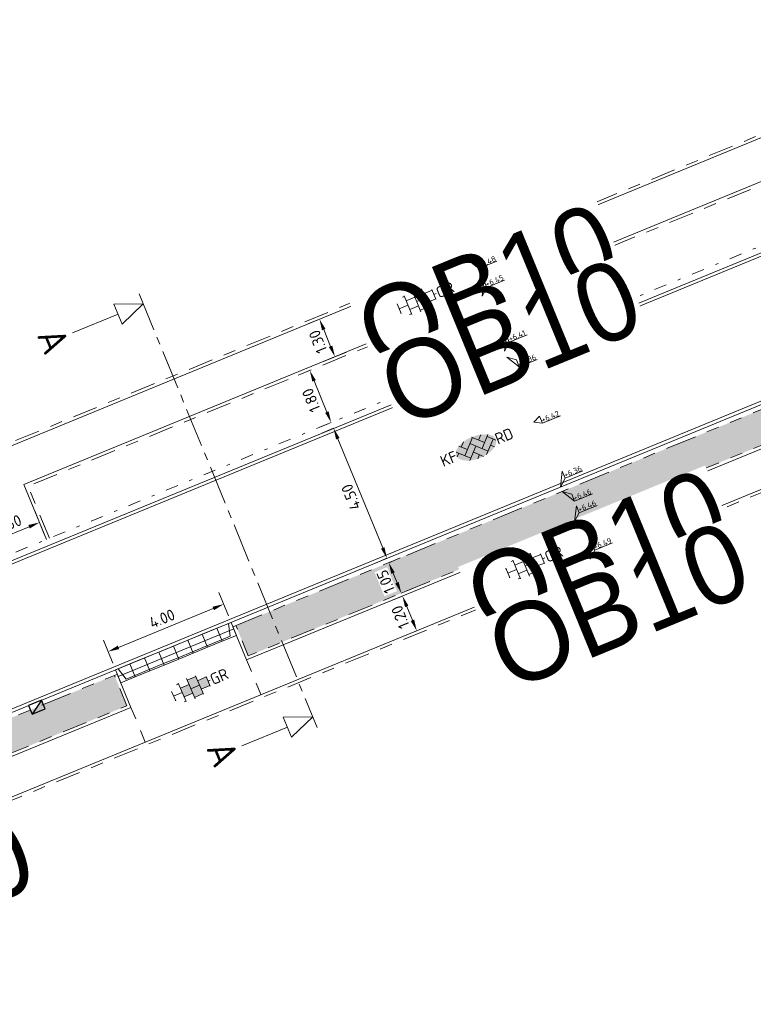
# Model space of a CAD drawing. Header units: metres. Extents: x 155090 to 155676, y 461362 to 461889.
# Tile 19 of 99: x 155139 to 155163, y 461651 to 461682. Entities that reach past the tile are written whole.
import ezdxf
from ezdxf.enums import TextEntityAlignment as Align

# ---------------------------------------------------------------- set-up
doc = ezdxf.new("R2018")
doc.units = ezdxf.units.M
for name, pattern in [('DASHDOT', [1, 0.5, -0.25, 0, -0.25]), ('VH-GELEIDEBAND', [6, 2, -2, 0, -2]), ('VH-OPSLUITBAND-SO', [10, 4, -2, 2, -2]), ('VH-TROTTOIRBAND_130-150', [15, 5, -2, 2, -2, 2, -2]), ('XX-HIDDEN', [4, 2, -2]), ('ZZ-CENTER-SO', [8, 5, -1, 1, -1])]:
    doc.linetypes.add(name, pattern=pattern)
doc.layers.get('0').update_dxf_attribs({"lineweight": 18})
doc.layers.get('Defpoints').update_dxf_attribs({"lineweight": 18})
for name, color, linetype, lineweight in [('B-WE-VH-VERHARDING_HALFVERHARDING_GRASBETONSTEEN-S-200', 130, 'Continuous', 18), ('N-WE-VH-KANTOPSLUITING-T18', 10, 'Continuous', 18), ('N-WE-VH-KANTOPSLUITING_GELEIDEBAND_50 200-G', 20, 'VH-GELEIDEBAND', 18), ('N-WE-VH-KANTOPSLUITING_INRIT-130 150-S', 210, 'Continuous', 18), ('N-WE-VH-KANTOPSLUITING_OPSLUITBAND_100X200-G', 150, 'VH-OPSLUITBAND-SO', 18), ('N-WE-VH-KANTOPSLUITING_TROTTOIRBAND_130 150X250-G', 210, 'VH-TROTTOIRBAND_130-150', 18), ('N-WE-VH-KANTOPSLUITING_VOORKANT_BAND-G', 50, 'Continuous', 18), ('N-WE-VH-KANTVERHARDING_STREKLAAG-G', 60, 'Continuous', 18), ('N-WE-VH-MATERIAAL_GRENS-G', 7, 'XX-HIDDEN', 18), ('N-WE-VH-VERHARDING_SBS-KF-KLEUR-KV-S', 7, 'Continuous', 18), ('N-WE-VH-VERHARDING_TEGEL-KLEUR-DIK-S', 7, 'Continuous', 18), ('N-WE-VH-VERHARDING_TEGEL-KLEUR-DUN-S', 7, 'Continuous', 18), ('X-XX-AL-HOOGTELABEL-S', 7, 'Continuous', 18), ('X-XX-AL-M', 7, 'Continuous', 18), ('X-XX-AL-VERWIJZING-DWP-S', 7, 'Continuous', 18)]:
    doc.layers.add(name, color=color, linetype=linetype, lineweight=lineweight)
doc.layers.add('N-WE-GR-Groen-A-200', color=7, linetype='Continuous', lineweight=18, true_color=0x52a500)
doc.layers.add('N-WE-RI-HWA_KOLK-S-200', color=150, linetype='Continuous', lineweight=25, true_color=0x007fff)
doc.layers.add('N-WE-VH-KANTOPSLUITING_INRIT-130 150-G', color=130, linetype='Continuous', lineweight=18, plot=False)
doc.styles.add('NLCS-ISO', font='NLCS-ISO.ttf')
doc.styles.add('NLCS-ISO-M200-T18', font='NLCS-ISO.ttf', dxfattribs={"height": 0.36})
doc.dimstyles.new('NLCS-M200-T18-PIJL_L2_H1', dxfattribs={"dimscale": 0.2, "dimtxt": 2.5, "dimasz": 1.8, "dimexe": 2, "dimexo": 2, "dimgap": 0.7, "dimtad": 1, "dimzin": 0, "dimdsep": 46, "dimtxsty": 'NLCS-ISO-M200-T18', "dimcen": 0, "dimdle": 2, "dimclrd": 256, "dimclre": 256, "dimclrt": 10, "dimadec": 1, "dimazin": 0, "dimtfac": 1, "dimtdec": 3, "dimtofl": 0, "dimtmove": 0, "dimatfit": 3, "dimfxl": 2, "dimfxlon": 1, "dimtfillclr": 256, "dimtolj": 1, "dimtzin": 0, "dimlwd": -1, "dimlwe": -1, "dimarcsym": 0})

# ---------------------------------------------------------------- blocks, each defined once
blk = doc.blocks.new('*U51')
at = {"lineweight": 30, "flags": 106}
blk.add_attdef('OB', text='', height=0.36, dxfattribs=at).set_placement((0, 0.1), align=Align.BOTTOM_CENTER)
blk = doc.blocks.new('*U243')
for p, q in [((-0.946, -1.75), (-0.246, 0)), ((-0.246, 0), (0.454, -1.75)), ((27.619, -1.75), (28.319, 0)), ((28.319, 0), (29.019, -1.75)), ((0.454, -1.75), (-0.946, -1.75)), ((-0.246, -4.9), (-0.246, -1.75)), ((29.019, -1.75), (27.619, -1.75)), ((28.319, -4.9), (28.319, -1.75))]:
    blk.add_line(p, q)
at = {"linetype": 'ZZ-CENTER-SO', "ltscale": 0.5, "flags": 128}
blk.add_lwpolyline([(-0.946, 0), (29.054, 0)], dxfattribs=at)
at = {"color": 50, "lineweight": 35, "style": 'NLCS-ISO'}
for tag, p in [('DWP1', (-0.246, -5.338)), ('DWP2', (28.319, -5.338))]:
    blk.add_attdef(tag, text='', height=1.75, dxfattribs=at).set_placement(p, align=Align.TOP_CENTER)
blk = doc.blocks.new('N-SVH-INRITELEMENT_130 150_200X450X500_LINKS')
for p, q in [((0, 0), (0, 0.45)), ((0, 0.45), (0.5, 0.45)), ((0.095, 0), (0.2, 0.4)), ((0.2, 0.4), (0.5, 0.4)), ((0.5, 0), (0.5, 0.45)), ((0, 0), (0.5, 0))]:
    blk.add_line(p, q)
blk = doc.blocks.new('N-SVH-INRITELEMENT_130 150_200X450X500_MIDDEN')
for p, q in [((0, 0), (0, 0.45)), ((0, 0.45), (0.5, 0.45)), ((0, 0.4), (0.5, 0.4)), ((0.5, 0), (0.5, 0.45)), ((0, 0), (0.5, 0))]:
    blk.add_line(p, q)
blk = doc.blocks.new('N-SVH-INRITELEMENT_130 150_200X450X500_RECHTS')
for p, q in [((0, 0), (0, 0.45)), ((0, 0.45), (0.5, 0.45)), ((0, 0.4), (0.3, 0.4)), ((0.3, 0.4), (0.405, 0)), ((0.5, 0), (0.5, 0.45)), ((0, 0), (0.5, 0))]:
    blk.add_line(p, q)
blk = doc.blocks.new('*U248')
for name, p in [('N-SVH-INRITELEMENT_130 150_200X450X500_LINKS', (0, 0)), ('N-SVH-INRITELEMENT_130 150_200X450X500_MIDDEN', (0.5, 0)), ('N-SVH-INRITELEMENT_130 150_200X450X500_MIDDEN', (1, 0)), ('N-SVH-INRITELEMENT_130 150_200X450X500_MIDDEN', (1.5, 0)), ('N-SVH-INRITELEMENT_130 150_200X450X500_MIDDEN', (2, 0)), ('N-SVH-INRITELEMENT_130 150_200X450X500_MIDDEN', (2.5, 0)), ('N-SVH-INRITELEMENT_130 150_200X450X500_MIDDEN', (3, 0)), ('N-SVH-INRITELEMENT_130 150_200X450X500_RECHTS', (3.5, 0))]:
    blk.add_blockref(name, p)
blk = doc.blocks.new('*U238')
h = blk.add_hatch(color=254)
h.dxf.hatch_style = 1
h.paths.add_polyline_path([(0, 0.75), (-1.5, 0.75), (-1.5, -0.75), (0, -0.75)])
h.paths.add_polyline_path([(1.5, 1.5), (0, 1.5), (0, 0), (1.5, 0)])
h.paths.add_polyline_path([(1.5, 0), (0, 0), (0, -0.75), (0, -1.5), (1.5, -1.5)])
h.paths.add_polyline_path([(3, 0.75), (1.5, 0.75), (1.5, 0), (1.5, -0.75), (3, -0.75)])
at = {"lineweight": 9}
for p, q in [((-1.5, -1.6), (-1.5, 1.6)), ((0, -1.78), (0, 1.78)), ((1.5, -1.6), (1.5, 1.6)), ((-3.08, 0.75), (-3, 0.75)), ((-3, -0.83), (-3, 0.83)), ((-3, 0), (-1.5, 0)), ((-1.84, 1.5), (-1.5, 1.5)), ((-1.5, 0.75), (0, 0.75)), ((0, 1.5), (1.5, 1.5)), ((0, 0), (1.5, 0)), ((1.5, 0.75), (3, 0.75)), ((3, -0.83), (3, 0.83)), ((3, 0), (3.39, 0)), ((-3.08, -0.75), (-3, -0.75)), ((-1.84, -1.5), (-1.5, -1.5)), ((-1.5, -0.75), (0, -0.75)), ((0, -1.5), (1.5, -1.5)), ((1.5, -0.75), (3, -0.75))]:
    blk.add_line(p, q, dxfattribs=at)
at = {"style": 'NLCS-ISO'}
blk.add_attdef('FORMAAT', text='', height=1.8, dxfattribs=at).set_placement((-3.18, 0), align=Align.MIDDLE_RIGHT)
blk.add_attdef('KLEUR', text='', height=1.8, dxfattribs=at).set_placement((3.49, 0), align=Align.MIDDLE_LEFT)
blk = doc.blocks.new('*U342')
at = {"lineweight": 18}
for p, q in [((2.46, 0.99), (0, 0)), ((0, 0), (2.46, -1.41)), ((2.46, -1.41), (2.46, 0.99)), ((8.66, -1.41), (2.46, -1.41))]:
    blk.add_line(p, q, dxfattribs=at)
at = {"lineweight": 18, "style": 'NLCS-ISO'}
blk.add_attdef('...', text='', height=1.8, dxfattribs=at).set_placement((5.56, -1.83), align=Align.BOTTOM_CENTER)
blk = doc.blocks.new('*U15')
at = {"lineweight": 18}
for p, q in [((2.46, 4.47), (0, 0)), ((2.46, 2.07), (2.46, 4.47)), ((0, 0), (2.46, 2.07)), ((8.66, 2.07), (2.46, 2.07))]:
    blk.add_line(p, q, dxfattribs=at)
at = {"lineweight": 18, "style": 'NLCS-ISO'}
blk.add_attdef('...', text='', height=1.8, dxfattribs=at).set_placement((5.56, 1.65), align=Align.BOTTOM_CENTER)
blk = doc.blocks.new('*D350')
at = {"layer": 'Defpoints', "color": 0, "transparency": 16777216}
for p in [(155139.563, 461667.237), (155137.898, 461666.553), (155140.061, 461666.024)]:
    blk.add_point(p, dxfattribs=at)
at = {"layer": 'X-XX-AL-M', "transparency": 16777216}
for p, q in [((155139.909, 461666.394), (155140.213, 461665.654)), ((155138.729, 461665.476), (155139.728, 461665.887)), ((155138.244, 461665.71), (155138.548, 461664.97))]:
    blk.add_line(p, q, dxfattribs=at)
for points in [[(155139.705, 461665.942), (155139.751, 461665.831), (155140.061, 461666.024)], [(155138.707, 461665.532), (155138.752, 461665.421), (155138.396, 461665.34)]]:
    blk.add_solid(points, dxfattribs=at)
at = {"layer": 'X-XX-AL-M', "color": 10, "transparency": 16777216, "insert": (155139.107, 461665.978), "char_height": 0.36, "attachment_point": 5, "rotation": 22.3353, "style": 'NLCS-ISO-M200-T18', "bg_fill": 3, "box_fill_scale": 1.1, "bg_fill_color": 256, "bg_fill_true_color": 13158600, "bg_fill_transparency": 0}
blk.add_mtext('\\A1;1.80', dxfattribs=at)
blk = doc.blocks.new('*U32')
h = blk.add_hatch(color=254)
h.dxf.hatch_style = 1
edge = h.paths.add_edge_path()
edge.add_ellipse((-0.07, -0.2), major_axis=(-3.43, 0), ratio=0.525143, start_angle=0, end_angle=360)
at = {"lineweight": 9}
for p, q in [((-0.1, 1.58), (1.48, 0)), ((-3.44, -0.47), (-2.97, 0)), ((-3.31, 0.34), (-1.48, -1.48)), ((-2.52, 1.03), (-1.48, 0)), ((-2.23, -0.74), (0, 1.48)), ((-2.23, 0.74), (-1.57, 1.4)), ((-1.77, -1.77), (0, 0)), ((-0.74, 0.74), (1.48, -1.48)), ((0.74, 0.74), (1.4, 1.4)), ((0.74, -0.74), (2.46, 0.98)), ((1.06, -1.91), (2.97, 0)), ((2.23, 0.74), (3.31, -0.34)), ((-0.74, -0.74), (0.5, -1.99)), ((-0.52, -2), (0, -1.48)), ((2.23, -0.74), (2.72, -1.24))]:
    blk.add_line(p, q, dxfattribs=at)
at = {"style": 'NLCS-ISO'}
blk.add_attdef('FORMAAT', text='', height=1.8, dxfattribs=at).set_placement((-3.47, -0.22), align=Align.MIDDLE_RIGHT)
blk.add_attdef('KLEUR', text='', height=1.8, dxfattribs=at).set_placement((3.32, -0.22), align=Align.MIDDLE_LEFT)
blk = doc.blocks.new('*U46')
at = {"lineweight": 9}
for p, q in [((-1.5, -1.6), (-1.5, 1.6)), ((0, -1.78), (0, 1.78)), ((1.5, -1.6), (1.5, 1.6)), ((-3.08, 0.75), (-3, 0.75)), ((-3, -0.83), (-3, 0.83)), ((-3, 0), (-1.5, 0)), ((-1.84, 1.5), (-1.5, 1.5)), ((-1.5, 0.75), (0, 0.75)), ((0, 1.5), (1.5, 1.5)), ((0, 0), (1.5, 0)), ((1.5, 0.75), (3, 0.75)), ((3, -0.83), (3, 0.83)), ((3, 0), (3.39, 0)), ((-3.08, -0.75), (-3, -0.75)), ((-1.84, -1.5), (-1.5, -1.5)), ((-1.5, -0.75), (0, -0.75)), ((0, -1.5), (1.5, -1.5)), ((1.5, -0.75), (3, -0.75))]:
    blk.add_line(p, q, dxfattribs=at)
at = {"style": 'NLCS-ISO'}
blk.add_attdef('FORMAAT', text='', height=1.8, dxfattribs=at).set_placement((-3.18, 0), align=Align.MIDDLE_RIGHT)
blk.add_attdef('KLEUR', text='', height=1.8, dxfattribs=at).set_placement((3.49, 0), align=Align.MIDDLE_LEFT)
blk = doc.blocks.new('SVH-GRASBETONSTEEN_02_KL-SO')
for p, q in [((-0.77, 1.29), (-0.41, 1.65)), ((-0.06, 1.29), (-0.41, 1.65)), ((0.3, 1.65), (0.22, 1.72)), ((0.3, 1.65), (0.36, 1.71)), ((0.65, 1.29), (0.99, 1.63)), ((1.36, 1.29), (1.04, 1.62)), ((-2.9, -0.13), (-3.26, 0.22)), ((-2.9, 0.58), (-2.55, 0.93)), ((-2.55, 0.22), (-2.9, 0.58)), ((-2.19, 0.58), (-2.55, 0.93)), ((-2.55, 0.22), (-2.19, 0.58)), ((-2.19, 1.29), (-2.16, 1.32)), ((-1.84, 0.93), (-2.19, 1.29)), ((-2.19, -0.13), (-1.84, 0.22)), ((-1.84, 0.93), (-1.48, 1.29)), ((-1.48, -0.13), (-1.84, 0.22)), ((-1.48, 1.29), (-1.69, 1.5)), ((-1.48, 0.58), (-1.13, 0.93)), ((-1.13, 0.22), (-1.48, 0.58)), ((-0.77, 0.58), (-1.13, 0.93)), ((-1.13, 0.22), (-0.77, 0.58)), ((-0.41, 0.93), (-0.77, 1.29)), ((-0.77, -0.13), (-0.41, 0.22)), ((-0.41, 0.93), (-0.06, 1.29)), ((-0.06, -0.13), (-0.41, 0.22)), ((-0.06, 0.58), (0.3, 0.93)), ((0.3, 0.22), (-0.06, 0.58)), ((0.65, 0.58), (0.3, 0.93)), ((0.3, 0.22), (0.65, 0.58)), ((1.01, 0.93), (0.65, 1.29)), ((0.65, -0.13), (1.01, 0.22)), ((1.01, 0.93), (1.36, 1.29)), ((1.36, -0.13), (1.01, 0.22)), ((1.36, 0.58), (1.72, 0.93)), ((1.72, 0.22), (1.36, 0.58)), ((2.08, 0.58), (1.72, 0.93)), ((1.72, 0.22), (2.08, 0.58)), ((2.08, -0.13), (2.43, 0.22)), ((2.43, 0.93), (2.13, 1.24)), ((2.43, 0.93), (2.5, 1)), ((2.79, -0.13), (2.43, 0.22)), ((2.79, 0.58), (2.85, 0.65)), ((3.02, 0.35), (2.79, 0.58)), ((-3.18, -0.41), (-2.9, -0.13)), ((-2.87, -0.81), (-2.55, -0.49)), ((-2.19, -0.84), (-2.55, -0.49)), ((-2.47, -1.12), (-2.19, -0.84)), ((-1.84, -0.49), (-2.19, -0.13)), ((-1.99, -1.36), (-1.84, -1.2)), ((-1.84, -0.49), (-1.48, -0.13)), ((-1.53, -1.51), (-1.84, -1.2)), ((-1.48, -0.84), (-1.13, -0.49)), ((-1.13, -1.2), (-1.48, -0.84)), ((-0.77, -0.84), (-1.13, -0.49)), ((-1.13, -1.2), (-0.77, -0.84)), ((-0.41, -0.49), (-0.77, -0.13)), ((-0.77, -1.56), (-0.41, -1.2)), ((-0.66, -1.66), (-0.77, -1.56)), ((-0.41, -0.49), (-0.06, -0.13)), ((-0.06, -1.56), (-0.41, -1.2)), ((-0.19, -1.69), (-0.06, -1.56)), ((-0.06, -0.84), (0.3, -0.49)), ((0.3, -1.2), (-0.06, -0.84)), ((0.65, -0.84), (0.3, -0.49)), ((0.3, -1.2), (0.65, -0.84)), ((1.01, -0.49), (0.65, -0.13)), ((0.65, -1.56), (1.01, -1.2)), ((0.73, -1.63), (0.65, -1.56)), ((1.01, -0.49), (1.36, -0.13)), ((1.32, -1.51), (1.01, -1.2)), ((1.36, -0.84), (1.72, -0.49)), ((1.72, -1.2), (1.36, -0.84)), ((2.08, -0.84), (1.72, -0.49)), ((1.72, -1.2), (2.08, -0.84)), ((2.43, -0.49), (2.08, -0.13)), ((2.43, -0.49), (2.79, -0.13))]:
    blk.add_line(p, q)
at = {"style": 'NLCS-ISO'}
blk.add_attdef('FORMAAT', text='', height=1.8, dxfattribs=at).set_placement((-4.31, -0.13), align=Align.MIDDLE_RIGHT)
blk.add_attdef('KLEUR', text='', height=1.8, dxfattribs=at).set_placement((4.19, -0.13), align=Align.MIDDLE_LEFT)
at = {"style": 'NLCS-ISO', "flags": 1}
blk.add_attdef('FUNCTIE', text='', height=1.8, dxfattribs=at).set_placement((-0.06, -2.88), align=Align.TOP_CENTER)
blk = doc.blocks.new('*U341')
at = {"lineweight": 18}
for p, q in [((2.46, -2.01), (0, 0)), ((0, 0), (2.46, -4.41)), ((2.46, -4.41), (2.46, -2.01)), ((8.66, -4.41), (2.46, -4.41))]:
    blk.add_line(p, q, dxfattribs=at)
at = {"lineweight": 18, "style": 'NLCS-ISO'}
blk.add_attdef('...', text='', height=1.8, dxfattribs=at).set_placement((5.56, -4.83), align=Align.BOTTOM_CENTER)
blk = doc.blocks.new('*U334')
at = {"lineweight": 18}
for p, q in [((2.46, -2.01), (0, 0)), ((0, 0), (2.46, -4.41)), ((2.46, -4.41), (2.46, -2.01)), ((8.66, -4.41), (2.46, -4.41))]:
    blk.add_line(p, q, dxfattribs=at)
at = {"lineweight": 18, "style": 'NLCS-ISO'}
blk.add_attdef('...', text='', height=1.8, dxfattribs=at).set_placement((5.56, -4.83), align=Align.BOTTOM_CENTER)
blk = doc.blocks.new('*D351')
at = {"layer": 'X-XX-AL-M', "transparency": 16777216}
for p, q in [((155151.678, 461663.67), (155151.308, 461663.518)), ((155151.997, 461662.893), (155151.814, 461663.337)), ((155152.133, 461662.56), (155151.763, 461662.408))]:
    blk.add_line(p, q, dxfattribs=at)
for points in [[(155151.759, 461663.314), (155151.87, 461663.36), (155151.678, 461663.67)], [(155151.941, 461662.87), (155152.052, 461662.916), (155152.133, 461662.56)]]:
    blk.add_solid(points, dxfattribs=at)
at = {"layer": 'X-XX-AL-M', "color": 10, "transparency": 16777216, "insert": (155151.609, 461662.994), "char_height": 0.36, "attachment_point": 5, "rotation": 112.3117, "style": 'NLCS-ISO-M200-T18', "bg_fill": 3, "box_fill_scale": 1.1, "bg_fill_color": 256, "bg_fill_true_color": 13158600, "bg_fill_transparency": 0}
blk.add_mtext('\\A1;1.20', dxfattribs=at)
at = {"layer": 'Defpoints', "color": 0, "transparency": 16777216}
for p in [(155151.678, 461663.67), (155151.678, 461663.67), (155152.133, 461662.56)]:
    blk.add_point(p, dxfattribs=at)
blk = doc.blocks.new('*D352')
at = {"layer": 'X-XX-AL-M', "transparency": 16777216}
for p, q in [((155151.239, 461664.737), (155151.609, 461664.889)), ((155151.503, 461664.096), (155151.376, 461664.404)), ((155151.64, 461663.763), (155152.01, 461663.915))]:
    blk.add_line(p, q, dxfattribs=at)
for points in [[(155151.32, 461664.381), (155151.431, 461664.427), (155151.239, 461664.737)], [(155151.447, 461664.073), (155151.558, 461664.118), (155151.64, 461663.763)]]:
    blk.add_solid(points, dxfattribs=at)
at = {"layer": 'X-XX-AL-M', "color": 10, "transparency": 16777216, "insert": (155151.143, 461664.128), "char_height": 0.36, "attachment_point": 5, "rotation": 112.3643, "style": 'NLCS-ISO-M200-T18', "bg_fill": 3, "box_fill_scale": 1.1, "bg_fill_color": 256, "bg_fill_true_color": 13158600, "bg_fill_transparency": 0}
blk.add_mtext('\\A1;1.05', dxfattribs=at)
at = {"layer": 'Defpoints', "color": 0, "transparency": 16777216}
for p in [(155151.239, 461664.737), (155151.239, 461664.737), (155151.64, 461663.763)]:
    blk.add_point(p, dxfattribs=at)
blk = doc.blocks.new('*D353')
at = {"layer": 'Defpoints', "color": 0, "transparency": 16777216}
for p in [(155149.472, 461669.038), (155149.472, 461669.038), (155151.182, 461664.876)]:
    blk.add_point(p, dxfattribs=at)
at = {"layer": 'X-XX-AL-M', "transparency": 16777216}
for p, q in [((155149.472, 461669.038), (155149.102, 461668.886)), ((155151.045, 461665.209), (155149.609, 461668.705)), ((155151.182, 461664.876), (155150.812, 461664.724))]:
    blk.add_line(p, q, dxfattribs=at)
for points in [[(155149.553, 461668.682), (155149.664, 461668.728), (155149.472, 461669.038)], [(155150.99, 461665.186), (155151.101, 461665.231), (155151.182, 461664.876)]]:
    blk.add_solid(points, dxfattribs=at)
at = {"layer": 'X-XX-AL-M', "color": 10, "transparency": 16777216, "insert": (155150.031, 461666.835), "char_height": 0.36, "attachment_point": 5, "rotation": 112.3353, "style": 'NLCS-ISO-M200-T18', "bg_fill": 3, "box_fill_scale": 1.1, "bg_fill_color": 256, "bg_fill_true_color": 13158600, "bg_fill_transparency": 0}
blk.add_mtext('\\A1;4.50', dxfattribs=at)
blk = doc.blocks.new('*D354')
at = {"layer": 'Defpoints', "color": 0, "transparency": 16777216}
for p in [(155148.712, 461670.888), (155148.712, 461670.888), (155149.396, 461669.223)]:
    blk.add_point(p, dxfattribs=at)
at = {"layer": 'X-XX-AL-M', "transparency": 16777216}
for p, q in [((155148.712, 461670.888), (155148.342, 461670.736)), ((155149.259, 461669.556), (155148.849, 461670.555)), ((155149.396, 461669.223), (155149.026, 461669.071))]:
    blk.add_line(p, q, dxfattribs=at)
for points in [[(155148.793, 461670.532), (155148.904, 461670.578), (155148.712, 461670.888)], [(155149.204, 461669.533), (155149.314, 461669.579), (155149.396, 461669.223)]]:
    blk.add_solid(points, dxfattribs=at)
at = {"layer": 'X-XX-AL-M', "color": 10, "transparency": 16777216, "insert": (155148.758, 461669.934), "char_height": 0.36, "attachment_point": 5, "rotation": 112.3353, "style": 'NLCS-ISO-M200-T18', "bg_fill": 3, "box_fill_scale": 1.1, "bg_fill_color": 256, "bg_fill_true_color": 13158600, "bg_fill_transparency": 0}
blk.add_mtext('\\A1;1.80', dxfattribs=at)
blk = doc.blocks.new('*D355')
at = {"layer": 'Defpoints', "color": 0, "transparency": 16777216}
for p in [(155149.022, 461672.529), (155148.18, 461672.183), (155148.674, 461670.98)]:
    blk.add_point(p, dxfattribs=at)
at = {"layer": 'X-XX-AL-M', "transparency": 16777216}
for p, q in [((155148.652, 461672.377), (155149.392, 461672.681)), ((155149.379, 461671.659), (155149.159, 461672.196)), ((155149.146, 461671.174), (155149.886, 461671.478))]:
    blk.add_line(p, q, dxfattribs=at)
for points in [[(155149.103, 461672.173), (155149.214, 461672.219), (155149.022, 461672.529)], [(155149.323, 461671.636), (155149.434, 461671.682), (155149.516, 461671.326)]]:
    blk.add_solid(points, dxfattribs=at)
at = {"layer": 'X-XX-AL-M', "color": 10, "transparency": 16777216, "insert": (155148.973, 461671.806), "char_height": 0.36, "attachment_point": 5, "rotation": 112.3353, "style": 'NLCS-ISO-M200-T18', "bg_fill": 3, "box_fill_scale": 1.1, "bg_fill_color": 256, "bg_fill_true_color": 13158600, "bg_fill_transparency": 0}
blk.add_mtext('\\A1;1.30', dxfattribs=at)
blk = doc.blocks.new('*D357')
at = {"layer": 'Defpoints', "color": 0, "transparency": 16777216}
for p in [(155145.957, 461663.409), (155146.918, 461661.068), (155143.217, 461659.55)]:
    blk.add_point(p, dxfattribs=at)
at = {"layer": 'X-XX-AL-M', "transparency": 16777216}
for p, q in [((155146.109, 461663.038), (155145.805, 461663.779)), ((155142.59, 461662.027), (155145.624, 461663.272)), ((155142.409, 461661.52), (155142.105, 461662.26))]:
    blk.add_line(p, q, dxfattribs=at)
for points in [[(155145.602, 461663.327), (155145.647, 461663.216), (155145.957, 461663.409)], [(155142.567, 461662.082), (155142.613, 461661.971), (155142.257, 461661.89)]]:
    blk.add_solid(points, dxfattribs=at)
at = {"layer": 'X-XX-AL-M', "color": 10, "transparency": 16777216, "insert": (155143.986, 461662.945), "char_height": 0.36, "attachment_point": 5, "rotation": 22.3117, "style": 'NLCS-ISO-M200-T18', "bg_fill": 3, "box_fill_scale": 1.1, "bg_fill_color": 256, "bg_fill_true_color": 13158600, "bg_fill_transparency": 0}
blk.add_mtext('\\A1;4.00', dxfattribs=at)
blk = doc.blocks.new('SRI-KOLK_TROTTOIR-SO')
blk.add_hatch(color=256).paths.add_polyline_path([(1.125, 1.5), (-1.125, 1.5), (-1.125, 0)])
blk.add_line((-1.125, 0), (1.125, 1.5))
at = {"flags": 128}
blk.add_lwpolyline([(-1.125, 0), (1.125, 0), (1.125, 1.5), (-1.125, 1.5)], close=True, dxfattribs=at)

msp = doc.modelspace()

# ---------------------------------------------------------------- hatches: boundary and pattern name
at = {"layer": 'N-WE-GR-Groen-A-200', "true_color": 0x7fff00, "transparency": 33554585}
h = msp.add_hatch(color=70, dxfattribs=at)
h.dxf.hatch_style = 1
edge = h.paths.add_edge_path()
edge.add_line((155147.085, 461663.03), (155146.345, 461662.726))
edge.add_line((155146.345, 461662.726), (155146.745, 461661.754))
edge.add_line((155146.745, 461661.754), (155157.891, 461666.328))
edge.add_line((155157.891, 461666.328), (155160.67, 461667.469))
edge.add_line((155160.67, 461667.469), (155166.741, 461669.96))
edge.add_arc((155169.892, 461662.281), 8.3, 102.4145, 112.3117, ccw=False)
edge.add_line((155168.107, 461670.387), (155167.638, 461671.528))
edge.add_line((155167.638, 461671.528), (155166.917, 461671.178))
edge.add_line((155166.917, 461671.178), (155147.085, 461663.03))
h = msp.add_hatch(color=70, dxfattribs=at)
h.dxf.hatch_style = 1
h.paths.add_polyline_path([(155142.46, 461661.13), (155141.732, 461660.831), (155141.72, 461660.825), (155120.615, 461652.155), (155119.856, 461651.897), (155119.208, 461651.63), (155119.622, 461650.623), (155142.859, 461660.159)])

# ---------------------------------------------------------------- linework, layer by layer
at = {"layer": 'N-WE-VH-KANTOPSLUITING_GELEIDEBAND_50 200-G', "ltscale": 0.2, "flags": 128}
msp.add_lwpolyline([(155118.864, 461656.679), (155164.982, 461675.626)], dxfattribs=at)
at = {"layer": 'N-WE-VH-KANTOPSLUITING_INRIT-130 150-G', "flags": 128}
msp.add_lwpolyline([(155146.281, 461662.619), (155142.582, 461661.094)], dxfattribs=at)
at = {"layer": 'N-WE-VH-KANTOPSLUITING_OPSLUITBAND_100X200-G', "ltscale": 0.2, "flags": 128}
for points in [[(155109.978, 461660.844, 0.356963), (155115.914, 461659.034), (155172.292, 461682.197), (155191.904, 461690.337, 0.453833), (155194.694, 461698.609), (155187.139, 461711.601)], [(155167.638, 461671.528), (155168.107, 461670.387, 0.043212), (155166.741, 461669.96), (155160.67, 461667.469), (155157.891, 461666.328), (155146.745, 461661.754), (155146.345, 461662.726)], [(155121.346, 461643.649, -0.36419), (155125.467, 461651.509), (155167.272, 461668.664, -0.381081), (155175.934, 461665.612)]]:
    msp.add_lwpolyline(points, format="xyb", dxfattribs=at)
for points in [[(155140.377, 461665.518), (155139.693, 461667.183), (155165.13, 461677.633), (155165.814, 461675.968)], [(155119.208, 461651.63), (155119.622, 461650.623), (155142.859, 461660.159), (155142.46, 461661.13)]]:
    msp.add_lwpolyline(points, dxfattribs=at)
at = {"layer": 'N-WE-VH-KANTOPSLUITING_TROTTOIRBAND_130 150X250-G', "ltscale": 0.2, "flags": 128}
for points in [[(155146.252, 461662.688), (155166.825, 461671.14)], [(155120.708, 461652.193), (155142.552, 461661.168)]]:
    msp.add_lwpolyline(points, dxfattribs=at)
at = {"layer": 'N-WE-VH-KANTOPSLUITING_VOORKANT_BAND-G', "ltscale": 0.2, "flags": 128}
for points in [[(155106.594, 461658.583), (155107.635, 461657.034, 0.356193), (155114.895, 461654.832), (155185.023, 461683.644, 0.036676), (155190.266, 461686.262), (155195.375, 461689.3, 0.411368), (155197.495, 461697.474), (155188.738, 461712.531)], [(155109.895, 461660.789, 0.356963), (155115.952, 461658.942), (155172.33, 461682.105), (155191.942, 461690.244, 0.453833), (155194.781, 461698.66), (155187.226, 461711.651)], [(155217.953, 461578.608), (155220.502, 461573.21), (155222.089, 461573.96, 0.43268), (155224.333, 461580.895), (155188.617, 461645.679), (155175.246, 461669.968, 0.381374), (155168.965, 461672.182), (155139.537, 461660.091), (155121.572, 461652.71)], [(155167.731, 461671.566), (155168.245, 461670.314, 0.046852), (155166.779, 461669.867), (155160.616, 461667.338), (155158.021, 461666.273), (155146.69, 461661.623), (155146.252, 461662.688)], [(155121.256, 461643.592, -0.365652), (155125.429, 461651.601), (155167.234, 461668.757, -0.381081), (155176.022, 461665.661)]]:
    msp.add_lwpolyline(points, format="xyb", dxfattribs=at)
for points in [[(155140.285, 461665.48), (155139.563, 461667.237), (155165.185, 461677.764), (155165.907, 461676.006)], [(155119.117, 461651.59), (155119.568, 461650.493), (155142.99, 461660.105), (155142.552, 461661.168)]]:
    msp.add_lwpolyline(points, dxfattribs=at)
at = {"layer": 'N-WE-VH-KANTVERHARDING_STREKLAAG-G', "ltscale": 0.2, "flags": 128}
for points in [[(155118.98, 461656.397), (155164.635, 461675.154)], [(155166.265, 461671.186), (155139.497, 461660.188), (155120.611, 461652.429)]]:
    msp.add_lwpolyline(points, dxfattribs=at)
at = {"layer": 'N-WE-VH-MATERIAAL_GRENS-G', "ltscale": 0.2, "flags": 128}
for points in [[(155146.69, 461661.623), (155147.145, 461660.513)], [(155142.99, 461660.105), (155143.445, 461658.995)]]:
    msp.add_lwpolyline(points, dxfattribs=at)

# ---------------------------------------------------------------- block references
at = {"layer": 'B-WE-VH-VERHARDING_HALFVERHARDING_GRASBETONSTEEN-S-200', "xscale": 0.2, "yscale": 0.2, "zscale": 0.2, "rotation": 22.34}
msp.add_blockref('SVH-GRASBETONSTEEN_02_KL-SO', (155152.757, 461671.566), dxfattribs=at).add_auto_attribs({'KLEUR': 'GR'})
at = {"layer": 'N-WE-RI-HWA_KOLK-S-200', "xscale": 0.2, "yscale": 0.2, "zscale": 0.2, "rotation": 202.3352752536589}
msp.add_blockref('SRI-KOLK_TROTTOIR-SO', (155139.923, 461660.25), dxfattribs=at)
at = {"layer": 'N-WE-VH-KANTOPSLUITING-T18'}
ref = msp.add_blockref('*U51', (155149.992, 461673.035), dxfattribs=dict(at, xscale=0.7500000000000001, yscale=0.7500000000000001, zscale=0.7500000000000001, rotation=22.33527525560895))
lines = msp.add_mtext('OB10', dxfattribs={"layer": '0', "insert": (155149.963, 461673.105), "char_height": 2.5, "attachment_point": 1, "rotation": 22.3353, "bg_fill": 3, "box_fill_scale": 1, "bg_fill_color": 256, "bg_fill_transparency": 0})
ref.add_attrib('OB', '', (155149.963, 461673.105), dxfattribs={"flags": 38}).embed_mtext(lines)
ref = msp.add_blockref('*U51', (155150.721, 461671.259), dxfattribs=dict(at, xscale=0.7500000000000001, yscale=0.7500000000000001, zscale=0.7500000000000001, rotation=22.33527525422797))
lines = msp.add_mtext('OB10', dxfattribs={"layer": '0', "insert": (155150.693, 461671.329), "char_height": 2.5, "attachment_point": 1, "rotation": 22.3353, "bg_fill": 3, "box_fill_scale": 1, "bg_fill_color": 256, "bg_fill_transparency": 0})
ref.add_attrib('OB', '', (155150.693, 461671.329), dxfattribs={"flags": 56}).embed_mtext(lines)
ref = msp.add_blockref('*U51', (155153.486, 461664.531), dxfattribs=dict(at, xscale=0.7499999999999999, yscale=0.7499999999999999, zscale=0.7499999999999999, rotation=22.33527525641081))
lines = msp.add_mtext('OB10', dxfattribs={"layer": '0', "insert": (155153.457, 461664.6), "char_height": 2.5, "attachment_point": 1, "rotation": 22.3353, "bg_fill": 3, "box_fill_scale": 1, "bg_fill_color": 256, "bg_fill_transparency": 0})
ref.add_attrib('OB', '', (155153.457, 461664.6), dxfattribs={"flags": 30}).embed_mtext(lines)
ref = msp.add_blockref('*U51', (155154.177, 461662.848), dxfattribs=dict(at, xscale=0.7500000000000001, yscale=0.7500000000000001, zscale=0.7500000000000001, rotation=22.31172164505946))
lines = msp.add_mtext('OB10', dxfattribs={"layer": '0', "insert": (155154.149, 461662.917), "char_height": 2.5, "attachment_point": 1, "rotation": 22.3117, "bg_fill": 3, "box_fill_scale": 1, "bg_fill_color": 256, "bg_fill_transparency": 0})
ref.add_attrib('OB', '', (155154.149, 461662.917), dxfattribs={"flags": 12}).embed_mtext(lines)
ref = msp.add_blockref('*U51', (155131.284, 461653.442), dxfattribs=dict(at, xscale=0.7500000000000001, yscale=0.7500000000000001, zscale=0.7500000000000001, rotation=22.31172164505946))
lines = msp.add_mtext('OB10', dxfattribs={"layer": '0', "insert": (155131.255, 461653.511), "char_height": 2.5, "attachment_point": 1, "rotation": 22.3117, "bg_fill": 3, "box_fill_scale": 1, "bg_fill_color": 256, "bg_fill_transparency": 0})
ref.add_attrib('OB', '', (155131.255, 461653.511), dxfattribs={"flags": 12}).embed_mtext(lines)
at = {"layer": 'N-WE-VH-KANTOPSLUITING_INRIT-130 150-S', "rotation": 202.3352756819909}
msp.add_blockref('*U248', (155146.195, 461662.827), dxfattribs=at)
at = {"layer": 'N-WE-VH-VERHARDING_SBS-KF-KLEUR-KV-S', "xscale": 0.2, "yscale": 0.2, "zscale": 0.2, "rotation": 22.34}
msp.add_blockref('*U32', (155154.03, 461668.467), dxfattribs=at).add_auto_attribs({'FORMAAT': 'KF', 'KLEUR': 'RD'})
at = {"layer": 'N-WE-VH-VERHARDING_TEGEL-KLEUR-DIK-S'}
ref = msp.add_blockref('*U238', (155144.906, 461660.703), dxfattribs=dict(at, xscale=0.2000000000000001, yscale=0.2000000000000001, zscale=0.2000000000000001, rotation=23.35167626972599))
ref.add_attrib('KLEUR', 'GR', dxfattribs={"layer": '0', "height": 0.36, "rotation": 23.3517, "style": 'NLCS-ISO'}).set_placement((155145.547, 461660.98), align=Align.MIDDLE_LEFT)
at = {"layer": 'N-WE-VH-VERHARDING_TEGEL-KLEUR-DUN-S'}
ref = msp.add_blockref('*U46', (155152.13, 461673.092), dxfattribs=dict(at, xscale=0.2000000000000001, yscale=0.2000000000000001, zscale=0.2000000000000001, rotation=22.33527524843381))
ref.add_attrib('KLEUR', 'GR', dxfattribs={"layer": '0', "height": 0.36, "rotation": 22.3353, "style": 'NLCS-ISO'}).set_placement((155152.777, 461673.358), align=Align.MIDDLE_LEFT)
ref = msp.add_blockref('*U46', (155155.606, 461664.634), dxfattribs=dict(at, xscale=0.2000000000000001, yscale=0.2000000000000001, zscale=0.2000000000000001, rotation=22.33527524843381))
ref.add_attrib('KLEUR', 'GR', dxfattribs={"layer": '0', "height": 0.36, "rotation": 22.3353, "style": 'NLCS-ISO'}).set_placement((155156.252, 461664.899), align=Align.MIDDLE_LEFT)
at = {"layer": 'X-XX-AL-HOOGTELABEL-S', "xscale": 0.1, "yscale": 0.1, "zscale": 0.1, "rotation": 22.33527525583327}
for name, p, values in [('*U334', (155153.73, 461674.463), {'...': '+6.48'}), ('*U15', (155154.224, 461673.261), {'...': '+6.45'}), ('*U15', (155154.946, 461671.503), {'...': '+6.41'}), ('*U341', (155155.022, 461671.318), {'...': '+6.36'}), ('*U342', (155155.877, 461669.237), {'...': '+6.42'}), ('*U15', (155156.732, 461667.156), {'...': '+6.36'}), ('*U341', (155156.789, 461667.017), {'...': '+6.46'}), ('*U15', (155157.186, 461666.05), {'...': '+6.46'}), ('*U15', (155157.68, 461664.847), {'...': '+6.49'})]:
    msp.add_blockref(name, p, dxfattribs=at).add_auto_attribs(values)
at = {"layer": 'X-XX-AL-VERWIJZING-DWP-S', "linetype": 'DASHDOT', "ltscale": 0.1, "xscale": 0.5, "yscale": 0.5, "zscale": 0.5, "rotation": 292.3117216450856}
msp.add_blockref('*U243', (155143.431, 461672.906), dxfattribs=at).add_auto_attribs({'DWP1': 'A', 'DWP2': 'A'})

# ---------------------------------------------------------------- next in the draw order: dimensions: what is measured, and where the dimension line sits
at = {"layer": 'X-XX-AL-M'}
for p1, p2, distance, picture, middle in [((155137.898, 461666.553), (155139.563, 461667.237), -1.312, '*D350', (155139.107, 461665.978)), ((155143.217, 461659.55), (155146.918, 461661.068), 2.53, '*D357', (155143.986, 461662.945)), ((155152.133, 461662.56), (155151.678, 461663.67), 0, '*D351', (155151.609, 461662.994))]:
    dim = msp.add_aligned_dim(p1=p1, p2=p2, distance=distance, dimstyle='NLCS-M200-T18-PIJL_L2_H1', override={"dimtxsty": 'NLCS-ISO-M200-T18', "dimtfill": 1}, dxfattribs=at)
    dim.commit()
    dim.dimension.update_dxf_attribs({"geometry": picture, "text_midpoint": middle})

# ---------------------------------------------------------------- next in the draw order: dimensions: what is measured, and where the dimension line sits
dim = msp.add_aligned_dim(p1=(155151.64, 461663.763), p2=(155151.239, 461664.737), distance=0, dimstyle='NLCS-M200-T18-PIJL_L2_H1', override={"dimtxsty": 'NLCS-ISO-M200-T18', "dimtfill": 1}, dxfattribs=at)
dim.commit()
dim.dimension.update_dxf_attribs({"geometry": '*D352', "text_midpoint": (155151.143, 461664.128)})

# ---------------------------------------------------------------- next in the draw order: dimensions: what is measured, and where the dimension line sits
dim = msp.add_aligned_dim(p1=(155151.182, 461664.876), p2=(155149.472, 461669.038), distance=0, dimstyle='NLCS-M200-T18-PIJL_L2_H1', override={"dimtxsty": 'NLCS-ISO-M200-T18', "dimtfill": 1}, dxfattribs=at)
dim.commit()
dim.dimension.update_dxf_attribs({"geometry": '*D353', "text_midpoint": (155150.031, 461666.835)})

# ---------------------------------------------------------------- next in the draw order: dimensions: what is measured, and where the dimension line sits
dim = msp.add_aligned_dim(p1=(155149.396, 461669.223), p2=(155148.712, 461670.888), distance=0, dimstyle='NLCS-M200-T18-PIJL_L2_H1', override={"dimtxsty": 'NLCS-ISO-M200-T18', "dimtfill": 1}, dxfattribs=at)
dim.commit()
dim.dimension.update_dxf_attribs({"geometry": '*D354', "text_midpoint": (155148.758, 461669.934)})

# ---------------------------------------------------------------- next in the draw order: dimensions: what is measured, and where the dimension line sits
dim = msp.add_aligned_dim(p1=(155148.674, 461670.98), p2=(155148.18, 461672.183), distance=-0.91, dimstyle='NLCS-M200-T18-PIJL_L2_H1', override={"dimtxsty": 'NLCS-ISO-M200-T18', "dimtfill": 1}, dxfattribs=at)
dim.commit()
dim.dimension.update_dxf_attribs({"geometry": '*D355', "text_midpoint": (155148.973, 461671.806)})

doc.saveas('drawing.dxf')
